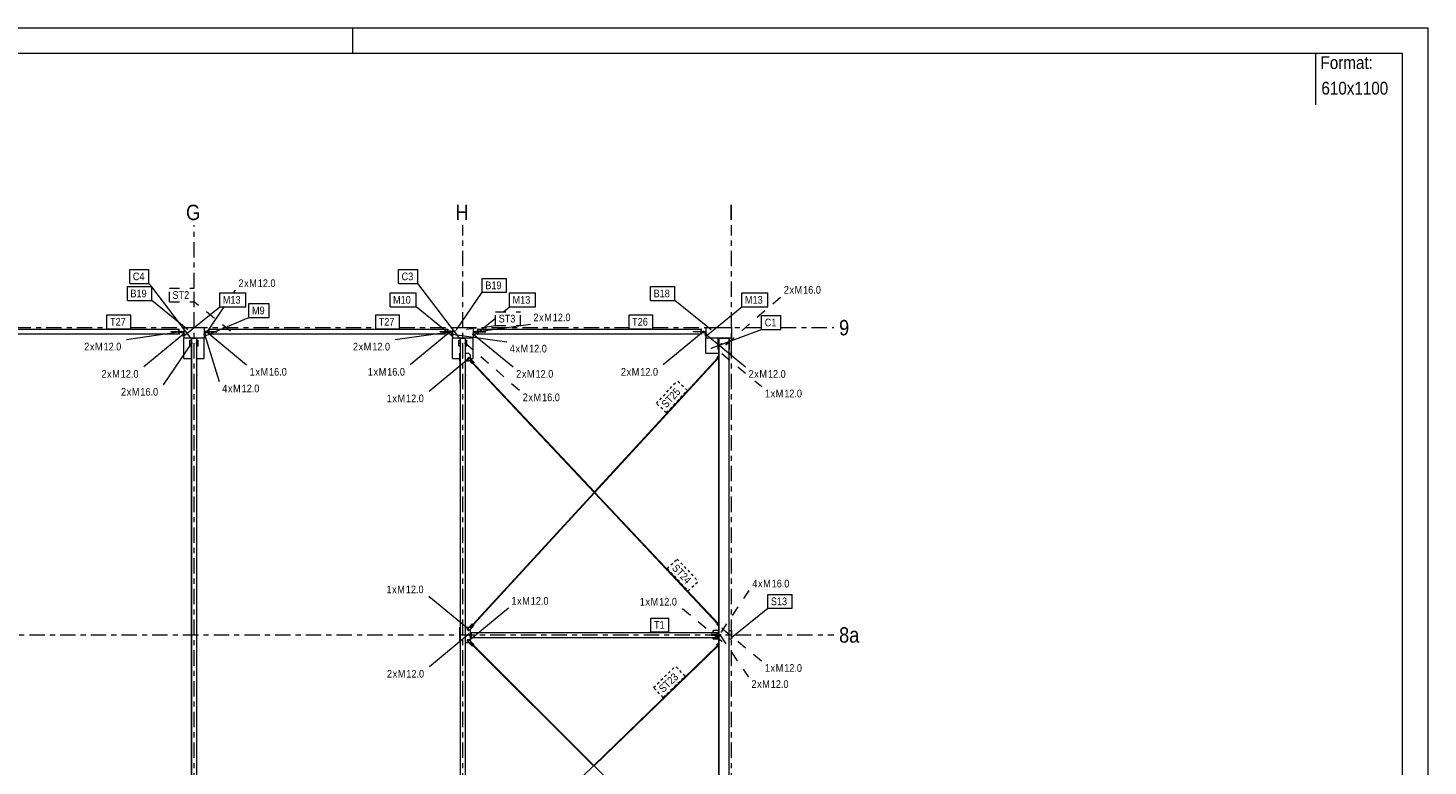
# Model space of a CAD drawing. Header units: millimetres. Extents: x -54 to 556, y -102 to 998.
# Tile 34 of 34: x 283 to 556, y 854 to 998. Entities that reach past the tile are written whole.
import ezdxf

# ---------------------------------------------------------------- set-up
doc = ezdxf.new("R2010")
doc.units = ezdxf.units.MM
for name, pattern in [('XKITLINE00', [0]), ('XKITLINE02', [4, 2, -2]), ('XKITLINE03', [6, 3, -1, 1, -1]), ('XKITLINE04', [3, 0.5, -0.5, 0.5, -0.5, 0.5, -0.5])]:
    doc.linetypes.add(name, pattern=pattern)
for name, color, linetype, lineweight in [('Arkusz rysunku', 3, 'Continuous', 0), ('Element', 2, 'Continuous', 0), ('Inny typ obiektu', 7, 'Continuous', 0), ('Spoina', 1, 'Continuous', 0), ('Znak elementu', 2, 'Continuous', 0), ('Znak śruby', 4, 'Continuous', 0), ('Śruba', 3, 'Continuous', 0)]:
    doc.layers.add(name, color=color, linetype=linetype, lineweight=lineweight)
doc.styles.add('ARIAL', font='ARIAL.TTF')

msp = doc.modelspace()

# ---------------------------------------------------------------- hatches: boundary and pattern name
at = {"layer": 'Śruba'}
for points in [[(312.35, 939.25), (312.5, 939.25), (312.5, 939.15), (312.35, 939.15)], [(312.35, 939.15), (312.5, 939.15), (312.5, 939.05), (312.35, 939.05)], [(312.37, 939.25), (312.51, 939.25), (312.51, 939.15), (312.37, 939.15)], [(312.37, 939.15), (312.51, 939.15), (312.51, 939.05), (312.37, 939.05)], [(313, 938.82), (313, 938.68), (312.9, 938.68), (312.9, 938.82)], [(313, 938.82), (313, 938.68), (312.9, 938.68), (312.9, 938.82)], [(317, 938.68), (317, 938.82), (317.12, 938.82), (317.12, 938.68)], [(317, 938.68), (317, 938.82), (317.12, 938.82), (317.12, 938.68)], [(317, 938.68), (317, 938.82), (317.12, 938.82), (317.12, 938.68)], [(317, 938.68), (317, 938.82), (317.12, 938.82), (317.12, 938.68)], [(317.62, 939.17), (317.37, 939.17), (317.37, 939.29), (317.62, 939.29)], [(317.62, 939.03), (317.37, 939.03), (317.37, 939.15), (317.62, 939.15)], [(317.63, 939.15), (317.49, 939.15), (317.49, 939.25), (317.63, 939.25)], [(317.63, 939.03), (317.49, 939.03), (317.49, 939.15), (317.63, 939.15)], [(317.65, 939.15), (317.5, 939.15), (317.5, 939.25), (317.65, 939.25)], [(317.65, 939.03), (317.5, 939.03), (317.5, 939.15), (317.65, 939.15)], [(364.85, 939.25), (365, 939.25), (365, 939.15), (364.85, 939.15)], [(364.85, 939.15), (365, 939.15), (365, 939.03), (364.85, 939.03)], [(364.87, 939.25), (365.01, 939.25), (365.01, 939.15), (364.87, 939.15)], [(364.87, 939.15), (365.01, 939.15), (365.01, 939.03), (364.87, 939.03)], [(364.88, 939.29), (365.13, 939.29), (365.13, 939.17), (364.88, 939.17)], [(364.88, 939.15), (365.13, 939.15), (365.13, 939.03), (364.88, 939.03)], [(365.5, 938.82), (365.5, 938.68), (365.38, 938.68), (365.38, 938.82)], [(365.5, 938.82), (365.5, 938.68), (365.38, 938.68), (365.38, 938.82)], [(365.5, 938.82), (365.5, 938.68), (365.38, 938.68), (365.38, 938.82)], [(365.5, 938.82), (365.5, 938.68), (365.38, 938.68), (365.38, 938.82)], [(369.5, 938.68), (369.5, 938.82), (369.6, 938.82), (369.6, 938.68)], [(369.5, 938.68), (369.5, 938.82), (369.6, 938.82), (369.6, 938.68)], [(370.13, 939.15), (369.99, 939.15), (369.99, 939.25), (370.13, 939.25)], [(370.13, 939.05), (369.99, 939.05), (369.99, 939.15), (370.13, 939.15)], [(370.15, 939.15), (370, 939.15), (370, 939.25), (370.15, 939.25)], [(370.15, 939.05), (370, 939.05), (370, 939.15), (370.15, 939.15)], [(414.35, 939.25), (414.5, 939.25), (414.5, 939.15), (414.35, 939.15)], [(414.35, 939.15), (414.5, 939.15), (414.5, 939.05), (414.35, 939.05)], [(414.37, 939.25), (414.51, 939.25), (414.51, 939.15), (414.37, 939.15)], [(414.37, 939.15), (414.51, 939.15), (414.51, 939.05), (414.37, 939.05)], [(414.9, 938.68), (414.9, 938.82), (415, 938.82), (415, 938.68)], [(414.9, 938.68), (414.9, 938.82), (415, 938.82), (415, 938.68)], [(314.41, 937.01), (314.41, 937.02), (314.41, 937.03), (314.42, 937.03), (314.42, 937.04), (314.43, 937.05), (314.43, 937.06), (314.44, 937.06), (314.44, 937.07), (314.45, 937.07), (314.46, 937.08), (314.47, 937.08), (314.47, 937.09), (314.48, 937.09), (314.49, 937.09), (314.5, 937.09), (314.51, 937.09), (314.52, 937.09), (314.53, 937.09), (314.53, 937.08), (314.54, 937.08), (314.55, 937.07), (314.56, 937.07), (314.56, 937.06), (314.57, 937.06), (314.57, 937.05), (314.58, 937.04), (314.58, 937.03), (314.59, 937.03), (314.59, 937.02), (314.59, 937.01), (314.59, 937), (314.59, 936.99), (314.59, 936.98), (314.59, 936.97), (314.58, 936.97), (314.58, 936.96), (314.57, 936.95), (314.57, 936.94), (314.56, 936.94), (314.56, 936.93), (314.55, 936.93), (314.54, 936.92), (314.53, 936.92), (314.53, 936.91), (314.52, 936.91), (314.51, 936.91), (314.5, 936.91), (314.49, 936.91), (314.48, 936.91), (314.47, 936.91), (314.47, 936.92), (314.46, 936.92), (314.45, 936.93), (314.44, 936.93), (314.44, 936.94), (314.43, 936.94), (314.43, 936.95), (314.42, 936.96), (314.42, 936.97), (314.41, 936.97), (314.41, 936.98), (314.41, 936.99), (314.41, 937)], [(368.61, 933.98), (368.61, 933.98), (368.62, 933.99), (368.62, 934), (368.62, 934), (368.63, 934.01), (368.63, 934.02), (368.63, 934.02), (368.64, 934.02), (368.64, 934.03), (368.65, 934.03), (368.66, 934.04), (368.66, 934.04), (368.67, 934.04), (368.68, 934.04), (368.68, 934.04), (368.69, 934.04), (368.7, 934.04), (368.7, 934.04), (368.71, 934.04), (368.72, 934.03), (368.72, 934.03), (368.73, 934.02), (368.73, 934.02), (368.74, 934.01), (368.74, 934.01), (368.75, 934), (368.75, 934), (368.75, 933.99), (368.75, 933.98), (368.75, 933.98), (368.75, 933.97), (368.75, 933.96), (368.75, 933.96), (368.75, 933.95), (368.75, 933.94), (368.75, 933.94), (368.74, 933.93), (368.74, 933.93), (368.73, 933.92), (368.73, 933.92), (368.72, 933.91), (368.72, 933.91), (368.71, 933.91), (368.7, 933.9), (368.7, 933.9), (368.69, 933.9), (368.68, 933.9), (368.68, 933.9), (368.67, 933.9), (368.66, 933.9), (368.66, 933.91), (368.65, 933.91), (368.64, 933.91), (368.64, 933.92), (368.63, 933.92), (368.63, 933.93), (368.63, 933.93), (368.62, 933.94), (368.62, 933.94), (368.62, 933.95), (368.61, 933.96), (368.61, 933.96), (368.61, 933.97)], [(368.57, 881.11), (368.57, 881.12), (368.57, 881.13), (368.58, 881.13), (368.58, 881.14), (368.58, 881.15), (368.59, 881.15), (368.59, 881.16), (368.6, 881.16), (368.6, 881.17), (368.61, 881.17), (368.61, 881.17), (368.62, 881.17), (368.63, 881.18), (368.63, 881.18), (368.64, 881.18), (368.65, 881.18), (368.65, 881.18), (368.66, 881.17), (368.67, 881.17), (368.67, 881.17), (368.68, 881.17), (368.69, 881.16), (368.69, 881.16), (368.69, 881.15), (368.7, 881.15), (368.7, 881.14), (368.71, 881.13), (368.71, 881.13), (368.71, 881.12), (368.71, 881.11), (368.71, 881.11), (368.71, 881.1), (368.71, 881.09), (368.71, 881.09), (368.71, 881.08), (368.7, 881.07), (368.7, 881.07), (368.69, 881.06), (368.69, 881.06), (368.69, 881.05), (368.68, 881.05), (368.67, 881.05), (368.67, 881.04), (368.66, 881.04), (368.65, 881.04), (368.65, 881.04), (368.64, 881.04), (368.63, 881.04), (368.63, 881.04), (368.62, 881.04), (368.61, 881.04), (368.61, 881.05), (368.6, 881.05), (368.6, 881.05), (368.59, 881.06), (368.59, 881.06), (368.58, 881.07), (368.58, 881.07), (368.58, 881.08), (368.57, 881.09), (368.57, 881.09), (368.57, 881.1), (368.57, 881.11)], [(368.55, 878.88), (368.56, 878.89), (368.56, 878.9), (368.56, 878.9), (368.56, 878.91), (368.57, 878.92), (368.57, 878.92), (368.57, 878.93), (368.58, 878.93), (368.59, 878.93), (368.59, 878.94), (368.6, 878.94), (368.6, 878.94), (368.61, 878.94), (368.62, 878.95), (368.62, 878.95), (368.63, 878.95), (368.64, 878.94), (368.64, 878.94), (368.65, 878.94), (368.66, 878.94), (368.66, 878.93), (368.67, 878.93), (368.67, 878.93), (368.68, 878.92), (368.68, 878.91), (368.69, 878.91), (368.69, 878.9), (368.69, 878.9), (368.69, 878.89), (368.69, 878.88), (368.69, 878.88), (368.69, 878.87), (368.69, 878.86), (368.69, 878.86), (368.69, 878.85), (368.69, 878.84), (368.68, 878.84), (368.68, 878.83), (368.67, 878.83), (368.67, 878.82), (368.66, 878.82), (368.66, 878.81), (368.65, 878.81), (368.64, 878.81), (368.64, 878.81), (368.63, 878.81), (368.62, 878.81), (368.62, 878.81), (368.61, 878.81), (368.6, 878.81), (368.6, 878.81), (368.59, 878.81), (368.59, 878.82), (368.58, 878.82), (368.57, 878.83), (368.57, 878.83), (368.57, 878.84), (368.56, 878.84), (368.56, 878.85), (368.56, 878.86), (368.56, 878.86), (368.55, 878.87), (368.55, 878.88)], [(368.68, 880.21), (368.68, 880.21), (368.68, 880.22), (368.68, 880.23), (368.69, 880.23), (368.69, 880.24), (368.69, 880.24), (368.7, 880.25), (368.7, 880.25), (368.71, 880.26), (368.72, 880.26), (368.72, 880.26), (368.73, 880.27), (368.73, 880.27), (368.74, 880.27), (368.75, 880.27), (368.76, 880.27), (368.76, 880.27), (368.77, 880.27), (368.78, 880.26), (368.78, 880.26), (368.79, 880.26), (368.79, 880.25), (368.8, 880.25), (368.8, 880.24), (368.81, 880.24), (368.81, 880.23), (368.81, 880.23), (368.82, 880.22), (368.82, 880.21), (368.82, 880.21), (368.82, 880.2), (368.82, 880.19), (368.82, 880.19), (368.82, 880.18), (368.81, 880.17), (368.81, 880.17), (368.81, 880.16), (368.8, 880.16), (368.8, 880.15), (368.79, 880.15), (368.79, 880.14), (368.78, 880.14), (368.78, 880.14), (368.77, 880.13), (368.76, 880.13), (368.76, 880.13), (368.75, 880.13), (368.74, 880.13), (368.73, 880.13), (368.73, 880.13), (368.72, 880.14), (368.72, 880.14), (368.71, 880.14), (368.7, 880.15), (368.7, 880.15), (368.69, 880.16), (368.69, 880.16), (368.69, 880.17), (368.68, 880.17), (368.68, 880.18), (368.68, 880.19), (368.68, 880.19), (368.68, 880.2)], [(368.68, 879.81), (368.68, 879.81), (368.68, 879.82), (368.68, 879.83), (368.69, 879.83), (368.69, 879.84), (368.69, 879.84), (368.7, 879.85), (368.7, 879.85), (368.71, 879.86), (368.72, 879.86), (368.72, 879.86), (368.73, 879.87), (368.73, 879.87), (368.74, 879.87), (368.75, 879.87), (368.76, 879.87), (368.76, 879.87), (368.77, 879.87), (368.78, 879.86), (368.78, 879.86), (368.79, 879.86), (368.79, 879.85), (368.8, 879.85), (368.8, 879.84), (368.81, 879.84), (368.81, 879.83), (368.81, 879.83), (368.82, 879.82), (368.82, 879.81), (368.82, 879.81), (368.82, 879.8), (368.82, 879.79), (368.82, 879.79), (368.82, 879.78), (368.81, 879.77), (368.81, 879.77), (368.81, 879.76), (368.8, 879.76), (368.8, 879.75), (368.79, 879.75), (368.79, 879.74), (368.78, 879.74), (368.78, 879.74), (368.77, 879.73), (368.76, 879.73), (368.76, 879.73), (368.75, 879.73), (368.74, 879.73), (368.73, 879.73), (368.73, 879.73), (368.72, 879.74), (368.72, 879.74), (368.71, 879.74), (368.7, 879.75), (368.7, 879.75), (368.69, 879.76), (368.69, 879.76), (368.69, 879.77), (368.68, 879.77), (368.68, 879.78), (368.68, 879.79), (368.68, 879.79), (368.68, 879.8)]]:
    msp.add_hatch(color=256, dxfattribs=at).paths.add_polyline_path(points, flags=17)

# ---------------------------------------------------------------- linework, layer by layer
at = {"layer": 'Arkusz rysunku', "linetype": 'XKITLINE00', "lineweight": 0}
for p, q in [((556.05, 998.5), (-53.95, 998.5)), ((346.05, 993.5), (346.05, 998.5)), ((556.05, -101.5), (556.05, 998.5)), ((551.05, 993.5), (-48.95, 993.5)), ((551.05, -96.5), (551.05, 993.5))]:
    msp.add_line(p, q, dxfattribs=at)
at = {"layer": 'Element', "linetype": 'XKITLINE00', "lineweight": 0}
for p, q in [((265.47, 939.7), (312.06, 939.7)), ((312.06, 938.7), (265.47, 938.7)), ((310.56, 939.15), (310.56, 939.25)), ((310.56, 939.15), (310.56, 939.25)), ((310.56, 939.25), (312.69, 939.25)), ((312.2, 939.15), (310.56, 939.15)), ((312.06, 939.25), (312.06, 939.7)), ((312.1, 939.7), (312.06, 939.7)), ((312.06, 939.7), (312.06, 939.25)), ((312.06, 938.7), (312.06, 939.15)), ((312.06, 938.7), (312.06, 939.15)), ((312.1, 938.7), (312.06, 938.7)), ((312.1, 939.25), (312.1, 939.7)), ((312.1, 939.15), (312.1, 938.7)), ((312.2, 939.05), (312.2, 939.15)), ((312.2, 939.15), (313, 939.15)), ((312.9, 939.05), (312.2, 939.05)), ((312.45, 939.15), (312.45, 939.25)), ((312.69, 939.15), (312.69, 939.25)), ((312.9, 938.35), (312.9, 939.05)), ((313, 938.35), (312.9, 938.35)), ((313, 940), (313, 938)), ((313, 940), (317, 940)), ((317, 940), (317, 938)), ((317.8, 939.15), (317, 939.15)), ((317, 938.35), (317.12, 938.35)), ((317.12, 938.35), (317.12, 939.03)), ((317.12, 939.03), (317.8, 939.03)), ((317.16, 939.17), (317.16, 939.29)), ((317.16, 939.17), (317.16, 939.29)), ((317.16, 939.29), (317.9, 939.29)), ((317.16, 939.17), (317.31, 939.17)), ((317.31, 939.15), (317.31, 939.25)), ((317.31, 939.25), (319.47, 939.25)), ((317.33, 939.15), (317.33, 939.25)), ((317.34, 939.25), (317.34, 939.29)), ((317.58, 939.15), (317.58, 939.25)), ((317.62, 939.25), (317.62, 939.29)), ((317.8, 939.03), (317.8, 939.15)), ((317.8, 939.15), (319.47, 939.15)), ((317.97, 939.7), (317.9, 939.7)), ((317.9, 939.7), (317.9, 939.25)), ((317.9, 939.15), (317.9, 938.7)), ((317.9, 938.7), (317.97, 938.7)), ((317.93, 939.25), (317.93, 939.7)), ((317.93, 938.7), (317.93, 939.15)), ((317.97, 939.25), (317.97, 939.7)), ((317.97, 939.7), (364.56, 939.7)), ((317.97, 939.25), (317.97, 939.7)), ((317.97, 938.7), (317.97, 939.15)), ((317.97, 938.7), (317.97, 939.15)), ((364.56, 938.7), (317.97, 938.7)), ((319.47, 939.15), (319.47, 939.25)), ((363.06, 939.15), (363.06, 939.25)), ((363.06, 939.15), (363.06, 939.25)), ((363.06, 939.25), (365.19, 939.25)), ((364.7, 939.15), (363.06, 939.15)), ((364.56, 939.25), (364.56, 939.7)), ((364.6, 939.7), (364.56, 939.7)), ((364.56, 939.7), (364.56, 939.25)), ((364.56, 938.7), (364.56, 939.15)), ((364.56, 938.7), (364.56, 939.15)), ((364.6, 938.7), (364.56, 938.7)), ((364.6, 939.25), (364.6, 939.7)), ((364.6, 939.29), (365.17, 939.29)), ((364.6, 939.15), (364.6, 938.7)), ((364.7, 939.03), (364.7, 939.15)), ((364.7, 939.15), (365.5, 939.15)), ((365.38, 939.03), (364.7, 939.03)), ((364.88, 939.25), (364.88, 939.29)), ((364.95, 939.15), (364.95, 939.25)), ((365.17, 939.25), (365.17, 939.29)), ((365.17, 939.29), (365.35, 939.29)), ((365.19, 939.15), (365.19, 939.25)), ((365.19, 939.17), (365.35, 939.17)), ((365.35, 939.17), (365.35, 939.29)), ((365.38, 938.35), (365.38, 939.03)), ((365.5, 938.35), (365.38, 938.35)), ((365.5, 940), (365.5, 938)), ((365.5, 940), (369.5, 940)), ((369.5, 940), (369.5, 938)), ((370.3, 939.15), (369.5, 939.15)), ((369.5, 938.35), (369.6, 938.35)), ((369.6, 938.35), (369.6, 939.05)), ((369.6, 939.05), (370.3, 939.05)), ((369.81, 939.15), (369.81, 939.25)), ((369.81, 939.25), (371.97, 939.25)), ((369.83, 939.15), (369.83, 939.25)), ((370.08, 939.15), (370.08, 939.25)), ((370.3, 939.15), (371.97, 939.15)), ((370.3, 939.05), (370.3, 939.15)), ((370.47, 939.7), (370.4, 939.7)), ((370.4, 939.7), (370.4, 939.25)), ((370.4, 939.15), (370.4, 938.7)), ((370.4, 938.7), (370.47, 938.7)), ((370.43, 939.25), (370.43, 939.7)), ((370.43, 938.7), (370.43, 939.15)), ((370.47, 939.25), (370.47, 939.7)), ((370.47, 939.25), (370.47, 939.7)), ((370.47, 939.7), (414.06, 939.7)), ((370.47, 938.7), (370.47, 939.15)), ((370.47, 938.7), (370.47, 939.15)), ((414.06, 938.7), (370.47, 938.7)), ((371.97, 939.15), (371.97, 939.25)), ((412.56, 939.15), (412.56, 939.25)), ((412.56, 939.15), (412.56, 939.25)), ((412.56, 939.25), (414.69, 939.25)), ((414.2, 939.15), (412.56, 939.15)), ((414.06, 939.25), (414.06, 939.7)), ((414.1, 939.7), (414.06, 939.7)), ((414.06, 939.7), (414.06, 939.25)), ((414.06, 938.7), (414.06, 939.15)), ((414.06, 938.7), (414.06, 939.15)), ((414.1, 938.7), (414.06, 938.7)), ((414.1, 939.25), (414.1, 939.7)), ((414.1, 939.15), (414.1, 938.7)), ((414.2, 939.05), (414.2, 939.15)), ((414.2, 939.15), (415, 939.15)), ((414.9, 939.05), (414.2, 939.05)), ((414.45, 939.15), (414.45, 939.25)), ((414.69, 939.15), (414.69, 939.25)), ((414.9, 938.35), (414.9, 939.05)), ((415, 938.35), (414.9, 938.35)), ((415, 940), (415, 938)), ((415, 940), (420, 940)), ((420, 940), (420, 938)), ((313, 938), (317, 938)), ((313, 934), (313, 938)), ((314.2, 937.58), (314.5, 937.58)), ((314.2, 936.42), (314.2, 937.58)), ((314.2, 936.42), (314.5, 936.42)), ((314.5, 937.9), (314.5, 937.9)), ((314.5, 937.9), (314.5, 830.18)), ((315.53, 937.9), (314.5, 937.9)), ((314.5, 937.9), (314.5, 830.18)), ((314.5, 937.48), (314.5, 937.48)), ((314.5, 937.48), (314.5, 937.4)), ((314.5, 937.4), (314.5, 937.4)), ((314.5, 936.6), (314.5, 936.6)), ((314.5, 936.6), (314.5, 936.52)), ((314.5, 936.52), (314.5, 936.52)), ((314.51, 937.4), (314.51, 937.48)), ((314.51, 937.48), (314.53, 937.48)), ((314.53, 937.4), (314.51, 937.4)), ((314.51, 936.52), (314.51, 936.6)), ((314.51, 936.6), (314.53, 936.6)), ((314.53, 936.52), (314.51, 936.52)), ((314.53, 830.18), (314.53, 937.9)), ((314.53, 830.18), (314.53, 937.9)), ((315.53, 830.18), (315.53, 937.9)), ((315.53, 937.58), (315.8, 937.58)), ((315.53, 936.42), (315.8, 936.42)), ((315.8, 936.42), (315.8, 937.58)), ((317, 934), (317, 938)), ((365.5, 938), (369.5, 938)), ((365.5, 934), (365.5, 938)), ((366.7, 937.58), (367, 937.58)), ((366.7, 936.42), (366.7, 937.58)), ((366.7, 936.42), (367, 936.42)), ((367, 937.9), (367, 937.9)), ((367, 937.9), (367, 830.18)), ((368.03, 937.9), (367, 937.9)), ((367, 937.9), (367, 830.18)), ((367.01, 937.4), (367.01, 937.48)), ((367.01, 937.48), (367.03, 937.48)), ((367.03, 937.4), (367.01, 937.4)), ((367.01, 936.52), (367.01, 936.6)), ((367.01, 936.6), (367.03, 936.6)), ((367.03, 936.52), (367.01, 936.52)), ((367.03, 830.18), (367.03, 937.9)), ((367.03, 830.18), (367.03, 937.9)), ((368.03, 830.18), (368.03, 937.9)), ((368.03, 937.58), (368.3, 937.58)), ((368.03, 936.42), (368.3, 936.42)), ((368.3, 936.42), (368.3, 937.58)), ((369.5, 934), (369.5, 938)), ((415, 935), (415, 938)), ((415, 938), (420, 938)), ((417.4, 937.82), (417.5, 937.82)), ((417.4, 935.72), (417.4, 937.82)), ((417.4, 935.72), (417.5, 935.72)), ((419.56, 937.9), (417.5, 937.9)), ((417.5, 934.55), (417.5, 937.9)), ((417.5, 937.72), (417.5, 937.72)), ((417.5, 937.72), (417.5, 937.62)), ((417.5, 937.62), (417.5, 937.62)), ((417.5, 935.92), (417.5, 935.92)), ((417.5, 935.92), (417.5, 935.82)), ((417.5, 935.82), (417.5, 935.82)), ((417.51, 934.55), (417.51, 937.9)), ((417.51, 937.63), (417.51, 937.71)), ((417.51, 937.71), (417.56, 937.71)), ((417.56, 937.63), (417.51, 937.63)), ((417.51, 935.83), (417.51, 935.91)), ((417.51, 935.91), (417.56, 935.91)), ((417.56, 935.83), (417.51, 935.83)), ((417.56, 830.18), (417.56, 937.9)), ((417.56, 830.18), (417.56, 937.9)), ((419.56, 830.18), (419.56, 937.9)), ((419.56, 937.82), (419.6, 937.82)), ((419.56, 935.72), (419.6, 935.72)), ((419.6, 935.72), (419.6, 937.82)), ((420, 935), (420, 938)), ((313, 934), (314.5, 934)), ((314.5, 929.13), (314.5, 934.9)), ((314.5, 934.9), (314.5, 934.9)), ((314.5, 933.71), (314.5, 933.71)), ((315.53, 934), (317, 934)), ((365.5, 934), (366.95, 934)), ((366.95, 933.54), (366.95, 935.04)), ((367, 935.04), (366.95, 935.04)), ((366.95, 933.54), (366.95, 935.04)), ((367, 933.54), (366.95, 933.54)), ((367, 929.13), (367, 933.54)), ((368.03, 935.04), (368.6, 935.04)), ((368.03, 933.54), (368.6, 933.54)), ((368.62, 934.19), (368.46, 934.04)), ((368.46, 934.04), (368.46, 933.9)), ((368.46, 934.04), (368.47, 934.04)), ((368.46, 933.9), (368.47, 934.04)), ((368.46, 933.9), (369.38, 932.92)), ((368.46, 933.9), (368.46, 933.9)), ((369.39, 932.92), (368.46, 933.9)), ((368.47, 934.04), (368.63, 934.19)), ((369, 934.64), (368.6, 935.04)), ((368.6, 933.54), (368.7, 933.64)), ((368.62, 934.19), (368.63, 934.19)), ((368.63, 934.19), (368.77, 934.19)), ((368.77, 934.19), (369.69, 933.2)), ((369.04, 933.68), (368.95, 933.6)), ((368.95, 933.6), (369.5, 933.02)), ((368.99, 933.64), (368.97, 933.63)), ((369.01, 933.66), (368.99, 933.64)), ((369, 933.94), (369, 934.64)), ((369, 934), (369.5, 934)), ((393.23, 907.93), (369.03, 933.68)), ((369.58, 933.1), (369.04, 933.68)), ((369.38, 932.92), (369.39, 932.92)), ((369.5, 933.02), (369.39, 932.92)), ((393.15, 907.84), (369.49, 933.02)), ((369.69, 933.2), (369.58, 933.1)), ((369.58, 933.1), (369.58, 933.1)), ((393.23, 907.93), (417.24, 934.04)), ((393.31, 907.84), (417.56, 934.21)), ((415, 935), (417.5, 935)), ((417.56, 934.61), (417.13, 934.14)), ((417.13, 934.14), (417.56, 934.61)), ((417.13, 934.14), (417.24, 934.04)), ((417.13, 934.14), (417.13, 934.14)), ((417.24, 934.04), (417.13, 934.14)), ((417.56, 934.38), (417.24, 934.04)), ((417.24, 934.04), (417.24, 934.04)), ((417.33, 933.96), (417.56, 934.21)), ((417.33, 933.96), (417.44, 933.86)), ((417.33, 933.96), (417.33, 933.96)), ((417.44, 933.86), (417.33, 933.96)), ((417.56, 933.98), (417.44, 933.86)), ((417.44, 933.86), (417.44, 933.86)), ((417.5, 882.31), (417.5, 933.92)), ((417.51, 882.3), (417.51, 933.93)), ((419.56, 935), (420, 935)), ((314.45, 930.73), (314.45, 930.67)), ((314.45, 930.73), (314.5, 930.73)), ((314.45, 930.67), (314.5, 930.67)), ((315.53, 930.73), (315.55, 930.73)), ((315.53, 930.67), (315.55, 930.67)), ((315.55, 930.73), (315.55, 930.67)), ((366.95, 930.73), (366.95, 930.67)), ((366.95, 930.73), (367, 930.73)), ((366.95, 930.67), (367, 930.67)), ((368.03, 930.73), (368.05, 930.73)), ((368.03, 930.67), (368.05, 930.67)), ((368.05, 930.73), (368.05, 930.67)), ((314.5, 929.13), (314.5, 929.13)), ((367, 929.13), (367, 929.13)), ((368.99, 881.4), (393.23, 907.75)), ((369.44, 882.07), (393.15, 907.84)), ((417.23, 882.2), (393.23, 907.75)), ((417.56, 882.02), (393.31, 907.84)), ((366.95, 878.5), (366.95, 881.5)), ((367, 881.5), (366.95, 881.5)), ((366.95, 878.5), (366.95, 881.5)), ((368.03, 881.5), (368.6, 881.5)), ((368.42, 881.18), (369.33, 882.17)), ((368.42, 881.18), (369.33, 882.17)), ((368.42, 881.18), (368.42, 881.04)), ((368.42, 881.18), (368.42, 881.18)), ((368.42, 881.04), (368.42, 881.18)), ((368.42, 881.04), (368.58, 880.89)), ((368.42, 881.04), (368.42, 881.04)), ((368.59, 880.89), (368.42, 881.04)), ((368.58, 880.89), (368.59, 880.89)), ((368.73, 880.89), (368.59, 880.89)), ((368.66, 881.44), (368.6, 881.5)), ((369.64, 881.89), (368.73, 880.89)), ((369.44, 882.07), (368.9, 881.48)), ((368.9, 881.48), (368.99, 881.4)), ((368.93, 881.46), (368.94, 881.44)), ((368.94, 881.44), (368.96, 881.42)), ((369, 881.1), (368.96, 881.14)), ((368.99, 881.4), (369.53, 881.99)), ((369, 878.9), (369, 881.1)), ((369.33, 882.17), (369.33, 882.17)), ((369.33, 882.17), (369.44, 882.07)), ((369.53, 881.99), (369.53, 881.99)), ((369.53, 881.99), (369.64, 881.89)), ((416.4, 880.5), (416.4, 880.85)), ((416.4, 880.85), (416.45, 880.85)), ((417.5, 880.85), (416.45, 880.85)), ((416.45, 880.5), (416.45, 880.85)), ((416.45, 880.5), (416.45, 880.85)), ((417.12, 882.09), (417.23, 882.2)), ((417.56, 881.63), (417.12, 882.09)), ((417.12, 882.09), (417.13, 882.09)), ((417.13, 882.09), (417.24, 882.2)), ((417.56, 881.63), (417.13, 882.09)), ((417.23, 882.2), (417.24, 882.2)), ((417.24, 882.2), (417.56, 881.85)), ((417.32, 882.28), (417.43, 882.38)), ((417.32, 882.28), (417.43, 882.38)), ((417.32, 882.28), (417.32, 882.28)), ((417.56, 882.03), (417.32, 882.28)), ((417.43, 882.38), (417.43, 882.38)), ((417.43, 882.38), (417.56, 882.25)), ((417.5, 880.06), (417.5, 881.69)), ((417.51, 880.06), (417.51, 881.69)), ((419.56, 880.85), (419.95, 880.85)), ((419.95, 880.85), (419.95, 879.15)), ((419.95, 880.85), (420, 880.85)), ((420, 880.85), (420, 879.15)), ((367, 878.5), (366.95, 878.5)), ((368.03, 878.5), (368.6, 878.5)), ((368.56, 879.1), (368.4, 878.94)), ((368.4, 878.94), (368.4, 878.8)), ((368.4, 878.94), (368.41, 878.94)), ((368.4, 878.8), (369.36, 877.84)), ((368.4, 878.8), (368.41, 878.8)), ((368.41, 878.94), (368.56, 879.1)), ((368.41, 878.8), (368.41, 878.94)), ((369.36, 877.84), (368.41, 878.8)), ((368.56, 879.1), (368.56, 879.1)), ((368.56, 879.1), (368.7, 879.1)), ((368.6, 878.5), (368.65, 878.55)), ((368.7, 879.1), (369.66, 878.14)), ((368.99, 878.6), (368.9, 878.52)), ((368.9, 878.52), (369.47, 877.95)), ((368.94, 878.56), (368.93, 878.54)), ((368.96, 878.58), (368.94, 878.56)), ((368.95, 878.85), (369, 878.9)), ((368.98, 878.6), (393.11, 854.54)), ((369.55, 878.04), (368.99, 878.6)), ((369, 880.48), (369.09, 880.48)), ((369, 879.52), (369.09, 879.52)), ((369.08, 880.48), (369.08, 880.5)), ((369.08, 880.5), (369.09, 880.5)), ((369.08, 879.5), (369.08, 879.52)), ((369.09, 879.5), (369.08, 879.5)), ((369.09, 880.48), (369.09, 880.5)), ((369.09, 880.5), (369.09, 879.5)), ((369.09, 880.5), (369.15, 880.5)), ((369.09, 879.5), (369.09, 879.52)), ((369.09, 879.5), (369.15, 879.5)), ((369.11, 879.5), (369.11, 880.5)), ((369.15, 880.5), (369.15, 879.5)), ((369.15, 880.5), (417.21, 880.5)), ((369.15, 880.5), (369.15, 879.5)), ((369.15, 879.5), (417.21, 879.5)), ((369.47, 877.95), (369.36, 877.84)), ((369.47, 877.95), (393.02, 854.46)), ((369.66, 878.14), (369.55, 878.04)), ((369.55, 878.04), (369.55, 878.04)), ((393.19, 854.46), (417.56, 878.07)), ((417.21, 880.06), (416.01, 880.06)), ((416.01, 880.06), (416.01, 879.94)), ((416.01, 879.94), (417.21, 879.94)), ((416.4, 879.15), (416.4, 879.5)), ((416.45, 879.15), (416.4, 879.15)), ((416.45, 879.15), (416.45, 879.5)), ((416.45, 879.15), (416.45, 879.5)), ((417.5, 879.15), (416.45, 879.15)), ((417.56, 878.45), (417.09, 877.99)), ((417.09, 877.99), (417.56, 878.45)), ((417.09, 877.99), (417.19, 877.89)), ((417.09, 877.99), (417.09, 877.99)), ((417.2, 877.89), (417.09, 877.99)), ((417.56, 878.24), (417.2, 877.89)), ((417.21, 880.06), (417.21, 880.5)), ((417.25, 880.5), (417.21, 880.5)), ((417.21, 880.06), (417.21, 880.5)), ((417.25, 880.06), (417.21, 880.06)), ((417.21, 879.94), (417.21, 879.5)), ((417.25, 879.94), (417.21, 879.94)), ((417.21, 879.5), (417.21, 879.94)), ((417.25, 879.5), (417.21, 879.5)), ((417.25, 880.06), (417.25, 880.5)), ((417.25, 880.06), (417.56, 880.06)), ((417.25, 879.5), (417.25, 879.94)), ((417.25, 879.94), (417.55, 879.94)), ((417.28, 877.8), (417.56, 878.07)), ((417.5, 878.4), (417.5, 879.94)), ((417.51, 879.82), (417.51, 879.94)), ((417.51, 878.4), (417.51, 879.94)), ((417.56, 879.82), (417.51, 879.82)), ((417.55, 879.94), (417.56, 879.94)), ((419.95, 879.15), (419.56, 879.15)), ((420, 879.15), (419.95, 879.15)), ((369.36, 877.84), (369.36, 877.84)), ((393.11, 854.54), (417.2, 877.89)), ((417.19, 877.89), (417.2, 877.89)), ((417.28, 877.8), (417.38, 877.69)), ((417.28, 877.8), (417.28, 877.8)), ((417.38, 877.69), (417.28, 877.8)), ((417.56, 877.86), (417.38, 877.69)), ((417.38, 877.69), (417.38, 877.69)), ((417.5, 831.5), (417.5, 877.81)), ((417.51, 831.5), (417.51, 877.81)), ((369.99, 832.14), (393.02, 854.46)), ((393.19, 854.46), (416.13, 831.58))]:
    msp.add_line(p, q, dxfattribs=at)
at = {"layer": 'Inny typ obiektu', "linetype": 'XKITLINE00', "lineweight": 0}
msp.add_line((534.05, 993.5), (534.05, 983.5), dxfattribs=at)
at = {"layer": 'Spoina', "linetype": 'XKITLINE03', "lineweight": 0}
for p, q in [((315, 947.72), (315, 960)), ((367.5, -20), (367.5, 960)), ((420, -20), (420, 960)), ((315, -20), (315, 945.02)), ((250.13, 940), (297.98, 940)), ((302.63, 940), (350.48, 940)), ((355.13, 940), (399.98, 940)), ((404.63, 940), (425.88, 940)), ((429.64, 940), (440, 940)), ((-5.16, 880), (440, 880))]:
    msp.add_line(p, q, dxfattribs=at)
at = {"layer": 'Znak elementu', "linetype": 'XKITLINE00', "lineweight": 0}
for p, q in [((302.44, 951.35), (306.2, 951.35)), ((302.44, 948.65), (302.44, 951.35)), ((306.2, 948.65), (306.2, 951.35)), ((354.94, 951.35), (358.69, 951.35)), ((354.94, 948.65), (354.94, 951.35)), ((358.69, 948.65), (358.69, 951.35)), ((371.3, 949.61), (376.06, 949.61)), ((371.3, 946.91), (371.3, 949.61)), ((376.06, 946.91), (376.06, 949.61)), ((301.97, 948.02), (306.73, 948.02)), ((301.97, 945.32), (301.97, 948.02)), ((302.44, 948.65), (306.2, 948.65)), ((306.68, 948.02), (306.2, 948.65)), ((306.73, 945.32), (306.73, 948.02)), ((314.42, 937.88), (306.73, 947.95)), ((320.02, 946.78), (325.11, 946.78)), ((320.02, 944.08), (320.02, 946.78)), ((325.11, 944.08), (325.11, 946.78)), ((353.28, 946.78), (358.37, 946.78)), ((353.28, 944.08), (353.28, 946.78)), ((354.94, 948.65), (358.69, 948.65)), ((358.37, 944.08), (358.37, 946.78)), ((366.92, 937.88), (358.69, 948.65)), ((366.3, 939.6), (371.3, 946.91)), ((371.3, 946.91), (376.06, 946.91)), ((376.62, 946.78), (381.71, 946.78)), ((376.62, 944.08), (376.62, 946.78)), ((381.71, 944.08), (381.71, 946.78)), ((404.17, 948.02), (408.93, 948.02)), ((404.17, 945.32), (404.17, 948.02)), ((408.93, 945.32), (408.93, 948.02)), ((422.02, 946.78), (427.11, 946.78)), ((422.02, 944.08), (422.02, 946.78)), ((427.11, 944.08), (427.11, 946.78)), ((301.97, 945.32), (306.73, 945.32)), ((313.8, 939.6), (306.73, 945.32)), ((312.95, 938.35), (320.02, 944.08)), ((320.02, 944.08), (325.11, 944.08)), ((325.72, 944.7), (329.7, 944.7)), ((325.72, 942), (325.72, 944.7)), ((329.7, 942), (329.7, 944.7)), ((353.28, 944.08), (358.37, 944.08)), ((365.44, 938.35), (358.37, 944.08)), ((375.43, 943.11), (376.62, 944.08)), ((376.62, 944.08), (381.71, 944.08)), ((404.17, 945.32), (408.93, 945.32)), ((416, 939.6), (408.93, 945.32)), ((414.95, 938.35), (422.02, 944.08)), ((422.02, 944.08), (427.11, 944.08)), ((297.98, 942.5), (302.63, 942.5)), ((297.98, 939.8), (297.98, 942.5)), ((302.63, 939.8), (302.63, 942.5)), ((317.06, 938.35), (325.72, 942)), ((325.72, 942), (329.7, 942)), ((350.48, 942.5), (355.13, 942.5)), ((350.48, 939.8), (350.48, 942.5)), ((355.13, 939.8), (355.13, 942.5)), ((369.55, 938.35), (373.9, 941.87)), ((399.98, 942.5), (404.63, 942.5)), ((399.98, 939.8), (399.98, 942.5)), ((404.63, 939.8), (404.63, 942.5)), ((425.88, 942.35), (429.64, 942.35)), ((425.88, 939.65), (425.88, 942.35)), ((429.64, 939.65), (429.64, 942.35)), ((297.98, 939.8), (302.63, 939.8)), ((350.48, 939.8), (355.13, 939.8)), ((399.98, 939.8), (404.63, 939.8)), ((416, 936), (425.88, 939.65)), ((425.88, 939.65), (429.64, 939.65)), ((427.07, 887.91), (431.83, 887.91)), ((427.07, 885.21), (427.07, 887.91)), ((431.83, 885.21), (431.83, 887.91)), ((420, 879.49), (427.07, 885.21)), ((427.07, 885.21), (431.83, 885.21)), ((404.25, 883.3), (407.78, 883.3)), ((404.25, 880.6), (404.25, 883.3)), ((407.78, 880.6), (407.78, 883.3)), ((404.25, 880.6), (407.78, 880.6))]:
    msp.add_line(p, q, dxfattribs=at)
at = {"layer": 'Znak elementu', "linetype": 'XKITLINE02', "lineweight": 0}
for p, q in [((310.18, 947.72), (315.05, 947.72)), ((310.18, 945.02), (310.18, 947.72)), ((315.05, 945.02), (315.05, 947.72)), ((310.18, 945.02), (315.05, 945.02)), ((322.12, 939.3), (315.05, 945.02)), ((373.9, 943.11), (378.77, 943.11)), ((373.9, 940.41), (373.9, 943.11)), ((378.77, 940.41), (378.77, 943.11)), ((364.24, 939.17), (373.9, 940.41)), ((373.9, 940.41), (378.77, 940.41))]:
    msp.add_line(p, q, dxfattribs=at)
at = {"layer": 'Znak elementu', "linetype": 'XKITLINE04', "lineweight": 0}
for p, q in [((405.31, 925.2), (409.36, 929.61)), ((407.3, 923.38), (411.35, 927.78)), ((411.35, 927.78), (409.36, 929.61)), ((407.3, 923.38), (405.31, 925.2)), ((407.41, 892.98), (409.38, 894.82)), ((409.38, 894.82), (413.47, 890.46)), ((407.41, 892.98), (411.51, 888.62)), ((411.51, 888.62), (413.47, 890.46)), ((404.78, 869.75), (409.07, 873.91)), ((410.95, 871.97), (409.07, 873.91)), ((406.65, 867.81), (404.78, 869.75)), ((406.65, 867.81), (410.95, 871.97))]:
    msp.add_line(p, q, dxfattribs=at)
at = {"layer": 'Znak śruby', "linetype": 'XKITLINE00', "lineweight": 0}
for p, q in [((322.71, 946.78), (323.07, 947.32)), ((317.57, 939.14), (320.89, 944.08)), ((312.44, 939.15), (301.81, 937.65)), ((312.95, 938.75), (305.17, 932.32)), ((317.06, 938.75), (319.91, 929.47)), ((317.49, 939.16), (325.27, 932.73)), ((364.94, 939.14), (354.31, 937.64)), ((365.01, 939.16), (357.23, 932.73)), ((365.44, 938.75), (376.07, 937.25)), ((369.55, 938.75), (377.33, 932.32)), ((370.07, 939.15), (380.7, 940.65)), ((414.44, 939.15), (406.66, 932.72)), ((414.95, 938.75), (422.73, 932.32)), ((314.5, 937), (309, 928.82)), ((368.68, 933.97), (360.9, 927.54)), ((368.64, 881.11), (360.86, 887.54)), ((368.62, 878.88), (376.4, 885.3)), ((368.74, 880.2), (360.97, 873.77))]:
    msp.add_line(p, q, dxfattribs=at)
at = {"layer": 'Znak śruby', "linetype": 'XKITLINE02', "lineweight": 0}
for p, q in [((419, 936.77), (429.61, 946.03)), ((368, 937), (378.61, 927.74)), ((418.13, 934.92), (422.73, 931.12)), ((424.54, 929.62), (425.91, 928.49)), ((417.95, 880.5), (423.45, 888.68)), ((418.13, 878.71), (410.35, 885.14)), ((418.13, 881.33), (425.91, 874.9)), ((417.78, 879.94), (423.28, 871.76))]:
    msp.add_line(p, q, dxfattribs=at)
at = {"layer": 'Śruba', "linetype": 'XKITLINE00', "lineweight": 0}
for p, q in [((312.35, 939.25), (312.35, 939.15)), ((312.35, 939.15), (312.35, 939.05)), ((312.37, 939.25), (312.37, 939.15)), ((312.37, 939.15), (312.37, 939.05)), ((312.43, 939.35), (312.43, 938.95)), ((312.44, 939.35), (312.44, 938.95)), ((312.5, 939.25), (312.5, 939.15)), ((312.5, 939.15), (312.5, 939.05)), ((312.51, 939.25), (312.51, 939.15)), ((312.51, 939.15), (312.51, 939.05)), ((313.17, 938.75), (312.73, 938.75)), ((313.17, 938.75), (312.73, 938.75)), ((313, 938.82), (312.9, 938.82)), ((313, 938.82), (312.9, 938.82)), ((313, 938.68), (312.9, 938.68)), ((313, 938.68), (312.9, 938.68)), ((316.84, 938.75), (317.28, 938.75)), ((316.84, 938.75), (317.28, 938.75)), ((316.84, 938.75), (317.28, 938.75)), ((316.84, 938.75), (317.28, 938.75)), ((317, 938.82), (317.12, 938.82)), ((317, 938.82), (317.12, 938.82)), ((317, 938.82), (317.12, 938.82)), ((317, 938.82), (317.12, 938.82)), ((317, 938.68), (317.12, 938.68)), ((317, 938.68), (317.12, 938.68)), ((317, 938.68), (317.12, 938.68)), ((317, 938.68), (317.12, 938.68)), ((317.37, 939.29), (317.37, 939.17)), ((317.37, 939.15), (317.37, 939.03)), ((317.49, 939.41), (317.49, 938.91)), ((317.49, 939.25), (317.49, 939.15)), ((317.49, 939.15), (317.49, 939.03)), ((317.5, 939.25), (317.5, 939.15)), ((317.5, 939.15), (317.5, 939.03)), ((317.56, 939.34), (317.56, 938.94)), ((317.57, 939.34), (317.57, 938.94)), ((317.62, 939.29), (317.62, 939.17)), ((317.62, 939.15), (317.62, 939.03)), ((317.63, 939.25), (317.63, 939.15)), ((317.63, 939.15), (317.63, 939.03)), ((317.65, 939.25), (317.65, 939.15)), ((317.65, 939.15), (317.65, 939.03)), ((364.85, 939.25), (364.85, 939.15)), ((364.85, 939.15), (364.85, 939.03)), ((364.87, 939.25), (364.87, 939.15)), ((364.87, 939.15), (364.87, 939.03)), ((364.88, 939.29), (364.88, 939.17)), ((364.88, 939.15), (364.88, 939.03)), ((364.93, 939.34), (364.93, 938.94)), ((364.94, 939.34), (364.94, 938.94)), ((365, 939.25), (365, 939.15)), ((365, 939.15), (365, 939.03)), ((365.01, 939.41), (365.01, 938.91)), ((365.01, 939.25), (365.01, 939.15)), ((365.01, 939.15), (365.01, 939.03)), ((365.13, 939.29), (365.13, 939.17)), ((365.13, 939.15), (365.13, 939.03)), ((365.66, 938.75), (365.22, 938.75)), ((365.66, 938.75), (365.22, 938.75)), ((365.66, 938.75), (365.22, 938.75)), ((365.66, 938.75), (365.22, 938.75)), ((365.5, 938.82), (365.38, 938.82)), ((365.5, 938.82), (365.38, 938.82)), ((365.5, 938.82), (365.38, 938.82)), ((365.5, 938.82), (365.38, 938.82)), ((365.5, 938.68), (365.38, 938.68)), ((365.5, 938.68), (365.38, 938.68)), ((365.5, 938.68), (365.38, 938.68)), ((365.5, 938.68), (365.38, 938.68)), ((369.33, 938.75), (369.77, 938.75)), ((369.33, 938.75), (369.77, 938.75)), ((369.5, 938.82), (369.6, 938.82)), ((369.5, 938.82), (369.6, 938.82)), ((369.5, 938.68), (369.6, 938.68)), ((369.5, 938.68), (369.6, 938.68)), ((369.99, 939.25), (369.99, 939.15)), ((369.99, 939.15), (369.99, 939.05)), ((370, 939.25), (370, 939.15)), ((370, 939.15), (370, 939.05)), ((370.06, 939.35), (370.06, 938.95)), ((370.07, 939.35), (370.07, 938.95)), ((370.13, 939.25), (370.13, 939.15)), ((370.13, 939.15), (370.13, 939.05)), ((370.15, 939.25), (370.15, 939.15)), ((370.15, 939.15), (370.15, 939.05)), ((414.35, 939.25), (414.35, 939.15)), ((414.35, 939.15), (414.35, 939.05)), ((414.37, 939.25), (414.37, 939.15)), ((414.37, 939.15), (414.37, 939.05)), ((414.43, 939.35), (414.43, 938.95)), ((414.44, 939.35), (414.44, 938.95)), ((414.5, 939.25), (414.5, 939.15)), ((414.5, 939.15), (414.5, 939.05)), ((414.51, 939.25), (414.51, 939.15)), ((414.51, 939.15), (414.51, 939.05)), ((415.17, 938.75), (414.73, 938.75)), ((415.17, 938.75), (414.73, 938.75)), ((415, 938.82), (414.9, 938.82)), ((415, 938.82), (414.9, 938.82)), ((415, 938.68), (414.9, 938.68)), ((415, 938.68), (414.9, 938.68)), ((314.32, 937), (314.68, 937)), ((314.5, 936.82), (314.5, 937.18)), ((315.32, 937), (315.44, 937)), ((315.5, 937.18), (315.5, 937.06)), ((315.5, 936.82), (315.5, 936.94)), ((315.68, 937), (315.56, 937)), ((366.82, 937), (366.94, 937)), ((367, 937.18), (367, 937.06)), ((367, 936.82), (367, 936.94)), ((367.18, 937), (367.06, 937)), ((367.82, 937), (367.94, 937)), ((368, 937.18), (368, 937.06)), ((368, 936.82), (368, 936.94)), ((368.18, 937), (368.06, 937)), ((417.82, 936.77), (417.94, 936.77)), ((418, 936.95), (418, 936.83)), ((418, 936.59), (418, 936.71)), ((418.18, 936.77), (418.06, 936.77)), ((418.82, 936.77), (418.94, 936.77)), ((419, 936.95), (419, 936.83)), ((419, 936.59), (419, 936.71)), ((419.18, 936.77), (419.06, 936.77)), ((368.69, 933.97), (368.67, 933.97)), ((368.64, 881.11), (368.63, 881.11)), ((368.63, 878.88), (368.61, 878.88)), ((368.74, 880.2), (368.75, 880.2)), ((368.74, 879.8), (368.75, 879.8))]:
    msp.add_line(p, q, dxfattribs=at)
at = {"layer": 'Śruba', "linetype": 'XKITLINE02', "lineweight": 0}
for p, q in [((418.14, 934.92), (418.12, 934.92)), ((418.14, 881.33), (418.12, 881.33)), ((417.71, 880.06), (417.71, 879.94)), ((417.71, 879.94), (417.71, 879.82)), ((417.72, 880.06), (417.72, 879.94)), ((417.72, 879.94), (417.72, 879.82)), ((417.78, 880.16), (417.78, 879.72)), ((417.79, 880.16), (417.79, 879.72)), ((417.85, 880.06), (417.85, 879.94)), ((417.85, 879.94), (417.85, 879.82)), ((417.86, 880.06), (417.86, 879.94)), ((417.86, 879.94), (417.86, 879.82)), ((417.96, 880.5), (417.95, 880.5)), ((417.96, 879.5), (417.95, 879.5)), ((418.14, 878.71), (418.13, 878.71)), ((419.06, 880.5), (419.05, 880.5)), ((419.06, 879.5), (419.05, 879.5))]:
    msp.add_line(p, q, dxfattribs=at)

# ---------------------------------------------------------------- texts
at = {"layer": 'Inny typ obiektu', "style": 'ARIAL', "width": 0.85}
for s, p in [('Format:', (535.05, 990.5)), ('610x1100', (535.23, 985.5))]:
    msp.add_text(s, height=2.5, dxfattribs=at).set_placement(p)
at = {"layer": 'Spoina', "style": 'ARIAL', "width": 0.85}
for s, p in [('G', (313.44, 961)), ('H', (366.06, 961)), ('I', (419.44, 961)), ('9', (441, 938.5)), ('8a', (441, 878.5))]:
    msp.add_text(s, height=3, dxfattribs=at).set_placement(p)
at = {"layer": 'Znak elementu', "style": 'ARIAL', "width": 0.85}
for s, p in [('C4', (303.04, 949.25)), ('C3', (355.54, 949.25)), ('B19', (371.9, 947.51)), ('B19', (302.57, 945.92)), ('ST2', (310.78, 945.62)), ('B18', (404.77, 945.92)), ('M13', (320.62, 944.68)), ('M9', (326.32, 942.6)), ('M10', (353.88, 944.68)), ('M13', (377.22, 944.68)), ('M13', (422.62, 944.68)), ('T27', (298.58, 940.4)), ('T27', (351.08, 940.4)), ('ST3', (374.5, 941.01)), ('T26', (400.58, 940.4)), ('C1', (426.48, 940.25)), ('S13', (427.67, 885.81)), ('T1', (404.85, 881.2))]:
    msp.add_text(s, height=1.5, dxfattribs=at).set_placement(p)
for s, rotation, p in [('ST25', 47.3951, (407.26, 924.22)), ('ST24', -46.7935, (408.26, 892.95)), ('ST23', 44.1006, (406.67, 868.66))]:
    msp.add_text(s, height=1.5, rotation=rotation, dxfattribs=at).set_placement(p)
at = {"layer": 'Znak śruby', "style": 'ARIAL', "width": 0.85}
for s, p in [('2', (323.67, 947.92)), ('x', (324.79, 947.92)), ('M', (325.79, 947.92)), ('12.0', (327.45, 947.92)), ('2', (430.21, 946.63)), ('x', (431.32, 946.63)), ('M', (432.32, 946.63)), ('16.0', (433.99, 946.63)), ('2', (381.3, 941.25)), ('x', (382.41, 941.25)), ('M', (383.41, 941.25)), ('12.0', (385.08, 941.25)), ('2', (293.54, 935.55)), ('x', (294.65, 935.55)), ('M', (295.65, 935.55)), ('12.0', (297.32, 935.55)), ('2', (346.04, 935.54)), ('x', (347.15, 935.54)), ('M', (348.15, 935.54)), ('12.0', (349.82, 935.54)), ('4', (376.67, 935.15)), ('x', (377.78, 935.15)), ('M', (378.78, 935.15)), ('12.0', (380.45, 935.15)), ('2', (296.9, 930.22)), ('x', (298.01, 930.22)), ('M', (299.01, 930.22)), ('12.0', (300.68, 930.22)), ('1', (325.87, 930.63)), ('x', (326.99, 930.63)), ('M', (327.99, 930.63)), ('16.0', (329.65, 930.63)), ('1', (348.95, 930.63)), ('x', (350.07, 930.63)), ('M', (351.07, 930.63)), ('16.0', (352.73, 930.63)), ('2', (377.93, 930.22)), ('x', (379.04, 930.22)), ('M', (380.04, 930.22)), ('12.0', (381.71, 930.22)), ('2', (398.39, 930.62)), ('x', (399.5, 930.62)), ('M', (400.5, 930.62)), ('12.0', (402.17, 930.62)), ('2', (423.33, 930.22)), ('x', (424.44, 930.22)), ('M', (425.44, 930.22)), ('12.0', (427.11, 930.22)), ('2', (300.73, 926.72)), ('x', (301.84, 926.72)), ('M', (302.84, 926.72)), ('16.0', (304.51, 926.72)), ('4', (320.51, 927.37)), ('x', (321.62, 927.37)), ('M', (322.62, 927.37)), ('12.0', (324.29, 927.37)), ('2', (379.21, 925.64)), ('M', (381.32, 925.64)), ('16.0', (382.99, 925.64)), ('1', (426.51, 926.39)), ('x', (427.62, 926.39)), ('M', (428.62, 926.39)), ('12.0', (430.29, 926.39)), ('1', (352.63, 925.44)), ('x', (353.74, 925.44)), ('M', (354.74, 925.44)), ('12.0', (356.41, 925.44)), ('x', (380.32, 925.64)), ('1', (352.59, 888.14)), ('x', (353.7, 888.14)), ('M', (354.7, 888.14)), ('12.0', (356.37, 888.14)), ('4', (424.05, 889.28)), ('x', (425.17, 889.28)), ('M', (426.17, 889.28)), ('16.0', (427.83, 889.28)), ('1', (377, 885.9)), ('x', (378.11, 885.9)), ('M', (379.11, 885.9)), ('12.0', (380.78, 885.9)), ('1', (402.08, 885.74)), ('x', (403.19, 885.74)), ('M', (404.19, 885.74)), ('12.0', (405.86, 885.74)), ('2', (352.69, 871.67)), ('x', (353.81, 871.67)), ('M', (354.81, 871.67)), ('12.0', (356.47, 871.67)), ('1', (426.51, 872.8)), ('x', (427.62, 872.8)), ('M', (428.62, 872.8)), ('12.0', (430.29, 872.8)), ('2', (423.88, 869.66)), ('x', (424.99, 869.66)), ('M', (425.99, 869.66)), ('12.0', (427.66, 869.66))]:
    msp.add_text(s, height=1.5, dxfattribs=at).set_placement(p)

doc.saveas('drawing.dxf')
